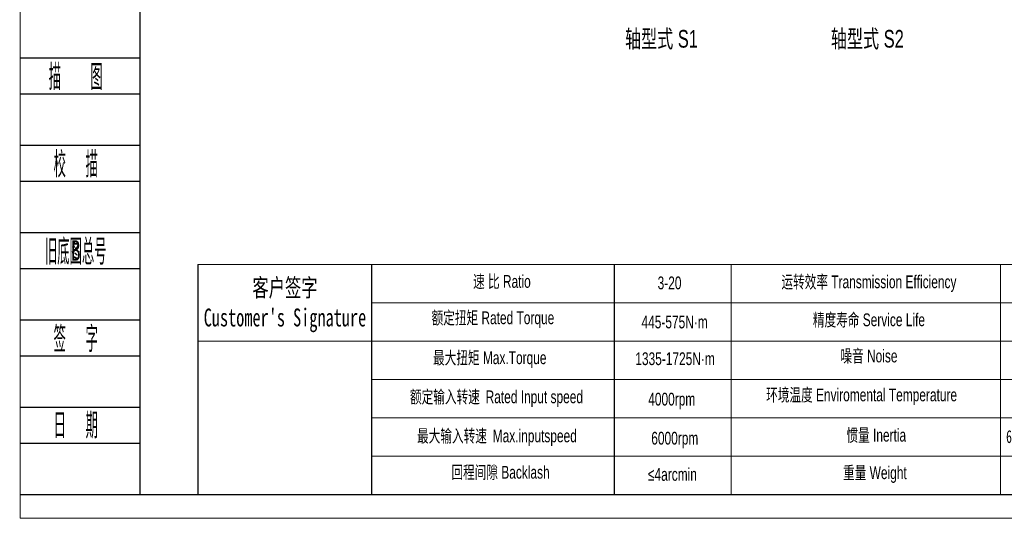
# Model space of a CAD drawing. Header units: millimetres. Extents: x 2020 to 3108, y 344 to 1109.
# Tile 1 of 17: x 2026 to 2555, y 344 to 612. Entities that reach past the tile are written whole.
import ezdxf
from ezdxf.enums import TextEntityAlignment as Align

# ---------------------------------------------------------------- set-up
doc = ezdxf.new("R2010")
doc.units = ezdxf.units.MM
for name, color, linetype in [('2细线层', 4, 'Continuous'), ('6文字层', 3, 'Continuous'), ('7标注层', 4, 'Continuous'), ('标注线', 7, 'Continuous')]:
    doc.layers.add(name, color=color, linetype=linetype)
doc.layers.add('SLD-0', color=7, linetype='Continuous', lineweight=18)
doc.layers.add('图框_外框线', color=7, linetype='Continuous', lineweight=18)
doc.styles.add('PC_TEXTSTYLE', font='ISOCP.SHX', dxfattribs={"width": 0.707, "bigfont": 'GBCBIG.SHX'})
doc.styles.add('标准', font='arial.ttf', dxfattribs={"width": 0.667})

msp = doc.modelspace()

# ---------------------------------------------------------------- linework, layer by layer
for p, q in [((2215.0582, 480.1589), (2215.0582, 356.524)), ((2345.5582, 480.1589), (2345.5582, 356.524))]:
    msp.add_line(p, q)
at = {"layer": '2细线层'}
for p, q in [((2026.0029, 591.1948), (2090.6326, 591.1948)), ((2026.0029, 571.8707), (2090.6326, 571.8707)), ((2026.0029, 544.2648), (2090.6326, 544.2648)), ((2026.0029, 524.9408), (2090.6326, 524.9408)), ((2026.0029, 497.3349), (2090.6326, 497.3349)), ((2026.0029, 478.0108), (2090.6326, 478.0108)), ((2026.0029, 450.405), (2090.6326, 450.405)), ((2026.0029, 431.0809), (2090.6326, 431.0809)), ((2026.0029, 403.4751), (2090.6326, 403.4751)), ((2026.0029, 384.151), (2090.6326, 384.151)), ((2026.0029, 356.5451), (2090.6326, 356.5451))]:
    msp.add_line(p, q, dxfattribs=at)
at = {"layer": '7标注层', "color": 0}
msp.add_line((2121.795, 480.1589), (2121.795, 356.5451), dxfattribs=at)
at = {"layer": 'SLD-0'}
for p, q in [((2408.4353, 480.1589), (2408.4353, 356.5592)), ((2553.1475, 480.1589), (2553.1475, 356.5451))]:
    msp.add_line(p, q, dxfattribs=at)
at = {"layer": '图框_外框线'}
for p, q in [((2121.795, 480.1589), (3094.9905, 480.1589)), ((2215.0582, 459.5339), (2762.014, 459.5339)), ((2121.795, 438.9089), (3094.9905, 438.9089)), ((2215.0582, 418.2839), (3094.9905, 418.2839)), ((2215.0582, 397.6589), (3094.9905, 397.6589)), ((2215.0582, 377.0339), (3094.9905, 377.0339))]:
    msp.add_line(p, q, dxfattribs=at)
at = {"layer": '图框_外框线', "color": 3}
msp.add_lwpolyline([(2026.2507, 343.6688), (3107.8668, 343.6688), (3107.8668, 1108.5259), (2026.2507, 1108.5259)], close=True, dxfattribs=at)
at = {"layer": '图框_外框线', "color": 3, "lineweight": 25}
msp.add_lwpolyline([(2090.6326, 356.5451), (3094.9905, 356.5451), (3094.9905, 1095.6495), (2090.6326, 1095.6495)], close=True, dxfattribs=at)

# ---------------------------------------------------------------- texts
at = {"layer": '6文字层', "color": 3, "style": 'PC_TEXTSTYLE'}
for s, width, p in [('描   图', 0.6667, (2056.1253, 581.5327)), ('校  描', 0.667, (2056.1253, 534.6028)), ('旧底图总号', 0.667, (2056.1253, 487.6729)), ('签  字', 0.667, (2056.1253, 440.7429)), ('日  期', 0.667, (2056.1425, 394.0885))]:
    msp.add_text(s, height=13.80292, dxfattribs=dict(at, width=width)).set_placement(p, align=Align.MIDDLE)
at = {"layer": '6文字层', "width": 0.707}
msp.add_text('B', height=11.0423, dxfattribs=at).set_placement((2056.1253, 487.6729), align=Align.MIDDLE)
at = {"layer": 'SLD-0', "color": 1, "attachment_point": 2, "style": '标准'}
for s, insert, char_height, width in [("{\\fSimSun|b1|i0|c134|p2;客户签字\\PCustomer's Signature}", (2168.5874, 472.5275), 9.625, 119.735992), ('速 比 Ratio', (2285.198, 474.4876), 6.875, 56.175011), ('3-20', (2375.2984, 473.6946), 6.875, 29.231063), ('运转效率 Transmission Efficiency', (2482.4869, 474.2763), 6.875, 116.830678), ('{\\fSimSun|b0|i0|c134|p2;额定扭矩} Rated Torque', (2280.3655, 454.9297), 6.875, 77.19817), ('445-575N·m', (2378.0251, 452.6751), 6.875, 29.231063), ('精度寿命 Service Life', (2482.4869, 453.8441), 6.875, 116.830678), ('{\\fSimSun|b0|i0|c134|p2;最大扭矩} Max.Torque', (2278.6742, 433.4401), 6.875, 88.796996), ('噪音 Noise', (2482.4869, 434.3966), 6.875, 116.830678), ('1335-1725N·m', (2378.2691, 432.9271), 6.875, 29.231063), ('{\\fSimSun|b0|i0|c134|p2;额定输入转速 }Rated Input speed', (2282.2985, 412.4335), 6.875, 126.493628), ('环境温度 Enviromental Temperature', (2478.5454, 413.472), 6.875, 116.830678), ('4000rpm', (2376.4874, 411.1829), 6.875, 29.231063), ('{\\fSimSun|b0|i0|c134|p2;最大输入转速 }Max.inputspeed ', (2282.5401, 391.4269), 6.875, 116.344568), ('惯量 Inertia', (2486.4283, 391.8089), 6.875, 116.830678), ('{\\fSimSun|b1|i0|c134|p2;6.25-6.84kg.cm²}', (2579.3216, 391.061), 6.875, 87.922205), ('6000rpm', (2378.1282, 390.1906), 6.875, 52.76176), ('回程间隙 Backlash', (2284.4731, 371.869), 6.875, 56.175011), ('≤4arcmin ', (2376.8711, 370.73), 6.875, 29.231063), ('重量 Weight', (2485.6893, 371.6229), 6.875, 116.830678)]:
    msp.add_mtext(s, dxfattribs=dict(at, insert=insert, char_height=char_height, width=width))
at = {"layer": '标注线', "color": 0, "lineweight": 20, "char_height": 9.5, "attachment_point": 5, "style": '标准'}
for s, insert in [('轴型式 S1', (2370.9679, 600.9881)), ('轴型式 S2', (2481.6219, 600.9881))]:
    msp.add_mtext(s, dxfattribs=dict(at, insert=insert))

doc.saveas('drawing.dxf')
